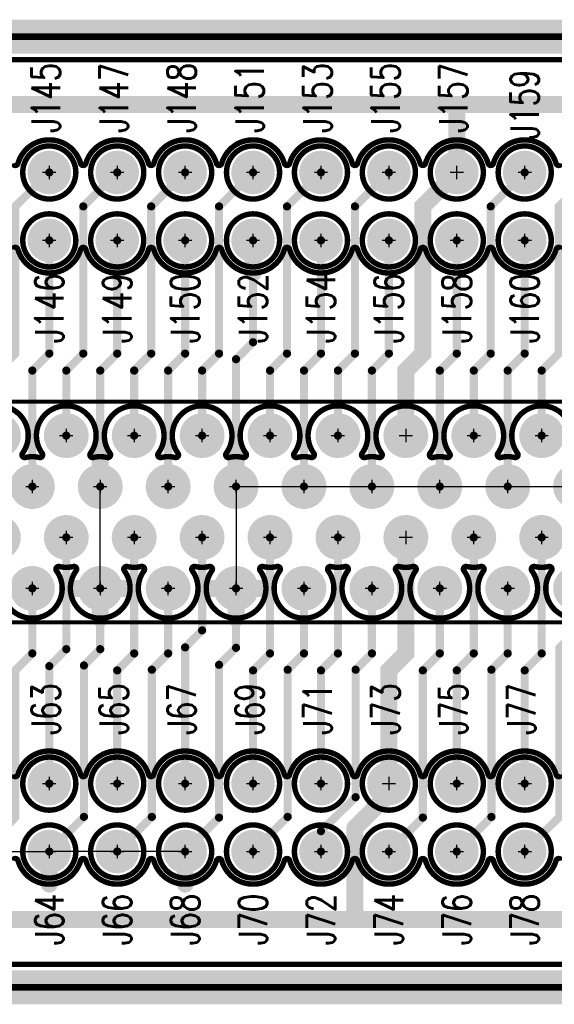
# Model space of a CAD drawing. Extents: x -3.3 to 15.7, y -5.3 to 2.7.
# Tile 14 of 17: x 3.556 to 4.344, y -0.725 to 0.725. Entities that reach past the tile are written whole.
import ezdxf
from ezdxf.enums import TextEntityAlignment as Align

# ---------------------------------------------------------------- set-up
doc = ezdxf.new("R2010")
doc.units = 0
for name, pattern in [('SIG_102', [2, 1, 1]), ('SIG_105', [2, 1, 1]), ('SIG_106', [2, 1, 1]), ('SIG_11', [2, 1, 1]), ('SIG_12', [2, 1, 1]), ('SIG_130', [2, 1, 1]), ('SIG_133', [2, 1, 1]), ('SIG_19', [2, 1, 1]), ('SIG_2', [2, 1, 1]), ('SIG_21', [2, 1, 1]), ('SIG_23', [2, 1, 1]), ('SIG_28', [2, 1, 1]), ('SIG_31', [2, 1, 1]), ('SIG_35', [2, 1, 1]), ('SIG_4', [2, 1, 1]), ('SIG_42', [2, 1, 1]), ('SIG_45', [2, 1, 1]), ('SIG_49', [2, 1, 1]), ('SIG_54', [2, 1, 1]), ('SIG_57', [2, 1, 1]), ('SIG_59', [2, 1, 1]), ('SIG_61', [2, 1, 1]), ('SIG_62', [2, 1, 1]), ('SIG_78', [2, 1, 1]), ('SIG_79', [2, 1, 1]), ('SIG_81', [2, 1, 1]), ('SIG_84', [2, 1, 1]), ('SIG_9', [2, 1, 1]), ('SIG_91', [2, 1, 1]), ('SIG_93', [2, 1, 1])]:
    doc.linetypes.add(name, pattern=pattern)
for name, color, linetype in [('2D_LINE_125', 3, 'CONTINUOUS'), ('2D_LINE_126', 6, 'CONTINUOUS'), ('BOARD_OUTLINE_00', 254, 'CONTINUOUS'), ('DRIL_PLTE_THRU_01', 16, 'CONTINUOUS'), ('DRIL_PLTE_THRU_02', 176, 'CONTINUOUS'), ('DRIL_SYMBOL', 254, 'CONTINUOUS'), ('LINK_00', 254, 'CONTINUOUS'), ('PADS_BOT', 5, 'CONTINUOUS'), ('PADS_INNER', 1, 'CONTINUOUS'), ('PADS_TOP', 1, 'CONTINUOUS'), ('PADS_XR_131', 3, 'CONTINUOUS'), ('PADS_XR_132', 6, 'CONTINUOUS'), ('PART_NAME_123', 255, 'CONTINUOUS'), ('PART_NAME_129', 2, 'CONTINUOUS'), ('PART_TOP_2DLINE_123', 255, 'CONTINUOUS'), ('PART_TOP_2DLINE_129', 2, 'CONTINUOUS'), ('POUR_OUTLINE_02', 5, 'CONTINUOUS'), ('POUR_PADTHERM_02', 5, 'CONTINUOUS'), ('POUR_VOID_02', 5, 'CONTINUOUS'), ('TRACE_01', 1, 'CONTINUOUS')]:
    doc.layers.add(name, color=color, linetype=linetype)
doc.styles.add('W0$001', font='simplex', dxfattribs={"width": 0.75})
doc.styles.add('W0$006', font='simplex', dxfattribs={"width": 0.75})

# ---------------------------------------------------------------- blocks, each defined once
blk = doc.blocks.new('BOARD_4')
at = {"layer": 'BOARD_OUTLINE_00', "const_width": 0.01}
blk.add_lwpolyline([(-0.025, -0.6125), (7.75, -0.6125), (7.75, -2.0125), (-0.025, -2.0125)], close=True, dxfattribs=at)
blk = doc.blocks.new('DRAWING_16')
at = {"layer": '2D_LINE_125', "const_width": 0.05}
blk.add_lwpolyline([(-0.025, -0.6125), (7.75, -0.6125), (7.75, -2.0125), (-0.025, -2.0125)], close=True, dxfattribs=at)
blk = doc.blocks.new('DRAWING_17')
at = {"layer": '2D_LINE_126', "const_width": 0.05}
blk.add_lwpolyline([(-0.025, -0.6125), (7.75, -0.6125), (7.75, -2.0125), (-0.025, -2.0125)], close=True, dxfattribs=at)
blk = doc.blocks.new('POUR_VOID_12')
at = {"layer": 'POUR_VOID_02', "const_width": 0.008}
for points in [[(5.6038, 0.7993, 0.754331), (5.5962, 0.7993, -0.754332), (5.5038, 0.7993, 0.754331), (5.4962, 0.7993, -0.754332), (5.4038, 0.7993, 0.754331), (5.3962, 0.7993, -0.754332), (5.3038, 0.7993, 0.754331), (5.2962, 0.7993, -0.754332), (5.2038, 0.7993, 0.754331), (5.1962, 0.7993, -0.754332), (5.1038, 0.7993, 0.754331), (5.0962, 0.7993, -0.754332), (5.0038, 0.7993, 0.754331), (4.9962, 0.7993, -0.754332), (4.9038, 0.7993, 0.754331), (4.8962, 0.7993, -0.754332), (4.8038, 0.7993, 0.754331), (4.7962, 0.7993, -0.754332)], [(4.7962, 0.9257, 0.754331), (4.8038, 0.9257, -0.754332), (4.8962, 0.9257, 0.754331), (4.9038, 0.9257, -0.754332), (4.9962, 0.9257, 0.754331), (5.0038, 0.9257, -0.754332), (5.0962, 0.9257, 0.754331), (5.1038, 0.9257, -0.754332), (5.1962, 0.9257, 0.754331), (5.2038, 0.9257, -0.754332), (5.2962, 0.9257, 0.754331), (5.3038, 0.9257, -0.754332), (5.3962, 0.9257, 0.754331), (5.4038, 0.9257, -0.754332), (5.4962, 0.9257, 0.754331), (5.5038, 0.9257, -0.754332), (5.5962, 0.9257, 0.754331), (5.6038, 0.9257, -0.754332)]]:
    blk.add_lwpolyline(points, format="xyb", dxfattribs=at)
blk = doc.blocks.new('POUR_VOID_11')
at = {"layer": 'POUR_VOID_02', "const_width": 0.008}
for points in [[(5.6605, 0.326, -1.970447), (5.5895, 0.326, 0.698577), (5.5853, 0.3322, -0.11893), (5.5647, 0.3322, 0.698577), (5.5605, 0.326, -1.970447), (5.4895, 0.326, 0.698577), (5.4853, 0.3322, -0.11893), (5.4647, 0.3322, 0.698577), (5.4605, 0.326, -1.970447), (5.3895, 0.326, 0.698577), (5.3853, 0.3322, -0.11893), (5.3647, 0.3322, 0.698577), (5.3605, 0.326, -1.970447), (5.2895, 0.326, 0.698577), (5.2853, 0.3322, -0.11893), (5.2647, 0.3322, 0.698577), (5.2605, 0.326, -1.970447), (5.1895, 0.326, 0.698577), (5.1853, 0.3322, -0.11893), (5.1647, 0.3322, 0.698577), (5.1605, 0.326, -1.970447), (5.0895, 0.326, 0.698577), (5.0853, 0.3322, -0.11893), (5.0647, 0.3322, 0.698577), (5.0605, 0.326, -1.970447), (4.9895, 0.326, 0.698577), (4.9853, 0.3322, -0.11893), (4.9647, 0.3322, 0.698577), (4.9605, 0.326, -1.970447), (4.8895, 0.326, 0.698577), (4.8853, 0.3322, -0.11893), (4.8647, 0.3322, 0.698577), (4.8605, 0.326, -1.970447), (4.7895, 0.326, 0.698577)], [(4.7395, 0.499, -1.970447), (4.8105, 0.499, 0.698577), (4.8147, 0.4928, -0.11893), (4.8353, 0.4928, 0.698577), (4.8395, 0.499, -1.970447), (4.9105, 0.499, 0.698577), (4.9147, 0.4928, -0.11893), (4.9353, 0.4928, 0.698577), (4.9395, 0.499, -1.970447), (5.0105, 0.499, 0.698577), (5.0147, 0.4928, -0.11893), (5.0353, 0.4928, 0.698577), (5.0395, 0.499, -1.970447), (5.1105, 0.499, 0.698577), (5.1147, 0.4928, -0.11893), (5.1353, 0.4928, 0.698577), (5.1395, 0.499, -1.970447), (5.2105, 0.499, 0.698577), (5.2147, 0.4928, -0.11893), (5.2353, 0.4928, 0.698577), (5.2395, 0.499, -1.970447), (5.3105, 0.499, 0.698577), (5.3147, 0.4928, -0.11893), (5.3353, 0.4928, 0.698577), (5.3395, 0.499, -1.970447), (5.4105, 0.499, 0.698577), (5.4147, 0.4928, -0.11893), (5.4353, 0.4928, 0.698577), (5.4395, 0.499, -1.970447), (5.5105, 0.499, 0.698577), (5.5147, 0.4928, -0.11893), (5.5353, 0.4928, 0.698577), (5.5395, 0.499, -1.970447), (5.6105, 0.499, 0.698577)]]:
    blk.add_lwpolyline(points, format="xyb", dxfattribs=at)
blk = doc.blocks.new('POUR_VOID_10')
at = {"layer": 'POUR_VOID_02', "const_width": 0.008}
for points in [[(5.6038, -0.1007, 0.754331), (5.5962, -0.1007, -0.754332), (5.5038, -0.1007, 0.754331), (5.4962, -0.1007, -0.754332), (5.4038, -0.1007, 0.754331), (5.3962, -0.1007, -0.754332), (5.3038, -0.1007, 0.754331), (5.2962, -0.1007, -0.754332), (5.2038, -0.1007, 0.754331), (5.1962, -0.1007, -0.754332), (5.1038, -0.1007, 0.754331), (5.0962, -0.1007, -0.754332), (5.0038, -0.1007, 0.754331), (4.9962, -0.1007, -0.754332), (4.9038, -0.1007, 0.754331), (4.8962, -0.1007, -0.754332), (4.8038, -0.1007, 0.754331), (4.7962, -0.1007, -0.754332)], [(4.7962, 0.0257, 0.754331), (4.8038, 0.0257, -0.754332), (4.8962, 0.0257, 0.754331), (4.9038, 0.0257, -0.754332), (4.9962, 0.0257, 0.754331), (5.0038, 0.0257, -0.754332), (5.0962, 0.0257, 0.754331), (5.1038, 0.0257, -0.754332), (5.1962, 0.0257, 0.754331), (5.2038, 0.0257, -0.754332), (5.2962, 0.0257, 0.754331), (5.3038, 0.0257, -0.754332), (5.3962, 0.0257, 0.754331), (5.4038, 0.0257, -0.754332), (5.4962, 0.0257, 0.754331), (5.5038, 0.0257, -0.754332), (5.5962, 0.0257, 0.754331), (5.6038, 0.0257, -0.754332)]]:
    blk.add_lwpolyline(points, format="xyb", dxfattribs=at)
blk = doc.blocks.new('POUR_OUTLINE_6')
at = {"layer": 'POUR_OUTLINE_02', "const_width": 0.008}
blk.add_lwpolyline([(1.298, -0.2535), (7.487, -0.2535, 0.414214), (7.491, -0.2495), (7.491, 1.0745, 0.414214), (7.487, 1.0785), (1.613, 1.0785, 0.414214)], format="xyb", dxfattribs=at)
for name in ['POUR_VOID_12', 'POUR_VOID_11', 'POUR_VOID_10']:
    blk.add_blockref(name, (0, 0))
blk = doc.blocks.new('POUR_PADTHERM_25')
at = {"layer": 'POUR_PADTHERM_02', "const_width": 0.0125}
blk.add_lwpolyline([(4.85625, -0.1355), (4.85625, -0.1165, 1), (4.84375, -0.1165), (4.84375, -0.1355, 1), (4.85625, -0.1355)], format="xyb", dxfattribs=at)
blk = doc.blocks.new('POUR_PADTHERM_26')
at = {"layer": 'POUR_PADTHERM_02', "const_width": 0.0125}
for points in [[(4.881, 0.29375), (4.9, 0.29375, 1), (4.9, 0.30625), (4.881, 0.30625, 1), (4.881, 0.29375)], [(4.969, 0.30625), (4.95, 0.30625, 1), (4.95, 0.29375), (4.969, 0.29375, 1), (4.969, 0.30625)], [(4.93125, 0.256), (4.93125, 0.275, 1), (4.91875, 0.275), (4.91875, 0.256, 1), (4.93125, 0.256)]]:
    blk.add_lwpolyline(points, format="xyb", dxfattribs=at)
blk = doc.blocks.new('POUR_PADTHERM_27')
at = {"layer": 'POUR_PADTHERM_02', "const_width": 0.0125}
blk.add_lwpolyline([(5.05625, -0.1355), (5.05625, -0.1165, 1), (5.04375, -0.1165), (5.04375, -0.1355, 1), (5.05625, -0.1355)], format="xyb", dxfattribs=at)
blk = doc.blocks.new('POUR_PADTHERM_28')
at = {"layer": 'POUR_PADTHERM_02', "const_width": 0.0125}
for points in [[(5.081, 0.29375), (5.1, 0.29375, 1), (5.1, 0.30625), (5.081, 0.30625, 1), (5.081, 0.29375)], [(5.169, 0.30625), (5.15, 0.30625, 1), (5.15, 0.29375), (5.169, 0.29375, 1), (5.169, 0.30625)], [(5.13125, 0.256), (5.13125, 0.275, 1), (5.11875, 0.275), (5.11875, 0.256, 1), (5.13125, 0.256)]]:
    blk.add_lwpolyline(points, format="xyb", dxfattribs=at)
blk = doc.blocks.new('POUR_PADTHERM_46')
at = {"layer": 'POUR_PADTHERM_02', "const_width": 0.0125}
blk.add_lwpolyline([(4.95625, 0.7645), (4.95625, 0.7835, 1), (4.94375, 0.7835), (4.94375, 0.7645, 1), (4.95625, 0.7645)], format="xyb", dxfattribs=at)
blk = doc.blocks.new('POUR_PADTHERM_47')
at = {"layer": 'POUR_PADTHERM_02', "const_width": 0.0125}
blk.add_lwpolyline([(4.91875, 0.494), (4.91875, 0.475, 1), (4.93125, 0.475), (4.93125, 0.494, 1), (4.91875, 0.494)], format="xyb", dxfattribs=at)
blk = doc.blocks.new('POUR_PADTHERM_48')
at = {"layer": 'POUR_PADTHERM_02', "const_width": 0.0125}
blk.add_lwpolyline([(5.15625, 0.7645), (5.15625, 0.7835, 1), (5.14375, 0.7835), (5.14375, 0.7645, 1), (5.15625, 0.7645)], format="xyb", dxfattribs=at)
blk = doc.blocks.new('POUR_PADTHERM_49')
at = {"layer": 'POUR_PADTHERM_02', "const_width": 0.0125}
blk.add_lwpolyline([(5.11875, 0.494), (5.11875, 0.475, 1), (5.13125, 0.475), (5.13125, 0.494, 1), (5.11875, 0.494)], format="xyb", dxfattribs=at)
blk = doc.blocks.new('POUR_HEADER_0')
for name in ['POUR_OUTLINE_6', 'POUR_PADTHERM_46', 'POUR_PADTHERM_48', 'POUR_PADTHERM_47', 'POUR_PADTHERM_49', 'POUR_PADTHERM_26', 'POUR_PADTHERM_28', 'POUR_PADTHERM_25', 'POUR_PADTHERM_27']:
    blk.add_blockref(name, (0.21, -1.0725))
blk = doc.blocks.new('PART_BODY_TOP_1')
at = {"layer": 'PART_TOP_2DLINE_123', "const_width": 0.008}
blk.add_lwpolyline([(-0.0391, 0, 1), (0.0391, 0, 1)], format="xyb", close=True, dxfattribs=at)
at = {"layer": 'PART_TOP_2DLINE_129', "const_width": 0.001}
blk.add_lwpolyline([(-0.0391, 0, 1), (0.0391, 0, 1)], format="xyb", close=True, dxfattribs=at)
blk = doc.blocks.new('DRIL_SYMBOL_0$038')
at = {"layer": 'DRIL_SYMBOL', "const_width": 0.002}
for points in [[(-0.01, 0), (0.01, 0)], [(0, -0.01), (0, 0.01)]]:
    blk.add_lwpolyline(points, dxfattribs=at)
blk = doc.blocks.new('DRIL_HOLE_0$038')
at = {"const_width": 0.019}
blk.add_lwpolyline([(-0.0095, 0, 1), (0.0095, 0, 1)], format="xyb", close=True, dxfattribs=at)
blk.add_blockref('DRIL_SYMBOL_0$038', (0, 0))
blk = doc.blocks.new('PAD_0')
at = {"const_width": 0.029}
blk.add_lwpolyline([(0, -0.0145, 1), (0, 0.0145, 1)], format="xyb", close=True, dxfattribs=at)
blk = doc.blocks.new('PAD_3')
at = {"const_width": 0.032}
blk.add_lwpolyline([(0, -0.016, 1), (0, 0.016, 1)], format="xyb", close=True, dxfattribs=at)
blk = doc.blocks.new('STK_TOP_25')
at = {"layer": 'DRIL_PLTE_THRU_01'}
blk.add_blockref('DRIL_HOLE_0$038', (0, 0), dxfattribs=at)
at = {"layer": 'DRIL_PLTE_THRU_02'}
blk.add_blockref('DRIL_HOLE_0$038', (0, 0), dxfattribs=at)
at = {"layer": 'PADS_BOT'}
blk.add_blockref('PAD_0', (0, 0), dxfattribs=at)
at = {"layer": 'PADS_INNER'}
blk.add_blockref('PAD_0', (0, 0), dxfattribs=at)
at = {"layer": 'PADS_TOP'}
blk.add_blockref('PAD_0', (0, 0), dxfattribs=at)
at = {"layer": 'PADS_XR_131'}
blk.add_blockref('PAD_3', (0, 0), dxfattribs=at)
at = {"layer": 'PADS_XR_132'}
blk.add_blockref('PAD_3', (0, 0), dxfattribs=at)
blk = doc.blocks.new('SYM_TOP_2')
for name in ['PART_BODY_TOP_1', 'STK_TOP_25']:
    blk.add_blockref(name, (0, 0))
blk = doc.blocks.new('PART_TOP_51')
blk.add_blockref('SYM_TOP_2', (0, 0))
at = {"layer": 'PART_NAME_123', "style": 'W0$006', "width": 0.75}
blk.add_text('J145', height=0.042, rotation=90, dxfattribs=at).set_placement((-0.005, 0.11), align=Align.MIDDLE_CENTER)
at = {"layer": 'PART_NAME_129', "style": 'W0$001', "width": 0.75}
blk.add_text('J145', height=0.042, rotation=90, dxfattribs=at).set_placement((-0.005, 0.11), align=Align.MIDDLE_CENTER)
blk = doc.blocks.new('PART_TOP_52')
blk.add_blockref('SYM_TOP_2', (0, 0))
at = {"layer": 'PART_NAME_123', "style": 'W0$006', "width": 0.75}
blk.add_text('J146', height=0.042, rotation=90, dxfattribs=at).set_placement((0, -0.1), align=Align.MIDDLE_CENTER)
at = {"layer": 'PART_NAME_129', "style": 'W0$001', "width": 0.75}
blk.add_text('J146', height=0.042, rotation=90, dxfattribs=at).set_placement((0, -0.1), align=Align.MIDDLE_CENTER)
blk = doc.blocks.new('PART_TOP_53')
blk.add_blockref('SYM_TOP_2', (0, 0))
at = {"layer": 'PART_NAME_123', "style": 'W0$006', "width": 0.75}
blk.add_text('J147', height=0.042, rotation=90, dxfattribs=at).set_placement((-0.005, 0.11), align=Align.MIDDLE_CENTER)
at = {"layer": 'PART_NAME_129', "style": 'W0$001', "width": 0.75}
blk.add_text('J147', height=0.042, rotation=90, dxfattribs=at).set_placement((-0.005, 0.11), align=Align.MIDDLE_CENTER)
blk = doc.blocks.new('PART_TOP_54')
blk.add_blockref('SYM_TOP_2', (0, 0))
at = {"layer": 'PART_NAME_123', "style": 'W0$006', "width": 0.75}
blk.add_text('J148', height=0.042, rotation=90, dxfattribs=at).set_placement((-0.005, 0.11), align=Align.MIDDLE_CENTER)
at = {"layer": 'PART_NAME_129', "style": 'W0$001', "width": 0.75}
blk.add_text('J148', height=0.042, rotation=90, dxfattribs=at).set_placement((-0.005, 0.11), align=Align.MIDDLE_CENTER)
blk = doc.blocks.new('PART_TOP_55')
blk.add_blockref('SYM_TOP_2', (0, 0))
at = {"layer": 'PART_NAME_123', "style": 'W0$006', "width": 0.75}
blk.add_text('J149', height=0.042, rotation=90, dxfattribs=at).set_placement((0, -0.1), align=Align.MIDDLE_CENTER)
at = {"layer": 'PART_NAME_129', "style": 'W0$001', "width": 0.75}
blk.add_text('J149', height=0.042, rotation=90, dxfattribs=at).set_placement((0, -0.1), align=Align.MIDDLE_CENTER)
blk = doc.blocks.new('PART_TOP_57')
blk.add_blockref('SYM_TOP_2', (0, 0))
at = {"layer": 'PART_NAME_123', "style": 'W0$006', "width": 0.75}
blk.add_text('J150', height=0.042, rotation=90, dxfattribs=at).set_placement((0, -0.1), align=Align.MIDDLE_CENTER)
at = {"layer": 'PART_NAME_129', "style": 'W0$001', "width": 0.75}
blk.add_text('J150', height=0.042, rotation=90, dxfattribs=at).set_placement((0, -0.1), align=Align.MIDDLE_CENTER)
blk = doc.blocks.new('PART_TOP_58')
blk.add_blockref('SYM_TOP_2', (0, 0))
at = {"layer": 'PART_NAME_123', "style": 'W0$006', "width": 0.75}
blk.add_text('J151', height=0.042, rotation=90, dxfattribs=at).set_placement((-0.005, 0.11), align=Align.MIDDLE_CENTER)
at = {"layer": 'PART_NAME_129', "style": 'W0$001', "width": 0.75}
blk.add_text('J151', height=0.042, rotation=90, dxfattribs=at).set_placement((-0.005, 0.11), align=Align.MIDDLE_CENTER)
blk = doc.blocks.new('PART_TOP_59')
blk.add_blockref('SYM_TOP_2', (0, 0))
at = {"layer": 'PART_NAME_123', "style": 'W0$006', "width": 0.75}
blk.add_text('J152', height=0.042, rotation=90, dxfattribs=at).set_placement((0, -0.1), align=Align.MIDDLE_CENTER)
at = {"layer": 'PART_NAME_129', "style": 'W0$001', "width": 0.75}
blk.add_text('J152', height=0.042, rotation=90, dxfattribs=at).set_placement((0, -0.1), align=Align.MIDDLE_CENTER)
blk = doc.blocks.new('PART_TOP_60')
blk.add_blockref('SYM_TOP_2', (0, 0))
at = {"layer": 'PART_NAME_123', "style": 'W0$006', "width": 0.75}
blk.add_text('J153', height=0.042, rotation=90, dxfattribs=at).set_placement((-0.005, 0.11), align=Align.MIDDLE_CENTER)
at = {"layer": 'PART_NAME_129', "style": 'W0$001', "width": 0.75}
blk.add_text('J153', height=0.042, rotation=90, dxfattribs=at).set_placement((-0.005, 0.11), align=Align.MIDDLE_CENTER)
blk = doc.blocks.new('PART_TOP_61')
blk.add_blockref('SYM_TOP_2', (0, 0))
at = {"layer": 'PART_NAME_123', "style": 'W0$006', "width": 0.75}
blk.add_text('J154', height=0.042, rotation=90, dxfattribs=at).set_placement((0, -0.1), align=Align.MIDDLE_CENTER)
at = {"layer": 'PART_NAME_129', "style": 'W0$001', "width": 0.75}
blk.add_text('J154', height=0.042, rotation=90, dxfattribs=at).set_placement((0, -0.1), align=Align.MIDDLE_CENTER)
blk = doc.blocks.new('PART_TOP_62')
blk.add_blockref('SYM_TOP_2', (0, 0))
at = {"layer": 'PART_NAME_123', "style": 'W0$006', "width": 0.75}
blk.add_text('J155', height=0.042, rotation=90, dxfattribs=at).set_placement((-0.005, 0.11), align=Align.MIDDLE_CENTER)
at = {"layer": 'PART_NAME_129', "style": 'W0$001', "width": 0.75}
blk.add_text('J155', height=0.042, rotation=90, dxfattribs=at).set_placement((-0.005, 0.11), align=Align.MIDDLE_CENTER)
blk = doc.blocks.new('PART_TOP_63')
blk.add_blockref('SYM_TOP_2', (0, 0))
at = {"layer": 'PART_NAME_123', "style": 'W0$006', "width": 0.75}
blk.add_text('J156', height=0.042, rotation=90, dxfattribs=at).set_placement((0, -0.1), align=Align.MIDDLE_CENTER)
at = {"layer": 'PART_NAME_129', "style": 'W0$001', "width": 0.75}
blk.add_text('J156', height=0.042, rotation=90, dxfattribs=at).set_placement((0, -0.1), align=Align.MIDDLE_CENTER)
blk = doc.blocks.new('PART_TOP_64')
blk.add_blockref('SYM_TOP_2', (0, 0))
at = {"layer": 'PART_NAME_123', "style": 'W0$006', "width": 0.75}
blk.add_text('J157', height=0.042, rotation=90, dxfattribs=at).set_placement((-0.005, 0.11), align=Align.MIDDLE_CENTER)
at = {"layer": 'PART_NAME_129', "style": 'W0$001', "width": 0.75}
blk.add_text('J157', height=0.042, rotation=90, dxfattribs=at).set_placement((-0.005, 0.11), align=Align.MIDDLE_CENTER)
blk = doc.blocks.new('PART_TOP_65')
blk.add_blockref('SYM_TOP_2', (0, 0))
at = {"layer": 'PART_NAME_123', "style": 'W0$006', "width": 0.75}
blk.add_text('J158', height=0.042, rotation=90, dxfattribs=at).set_placement((0, -0.1), align=Align.MIDDLE_CENTER)
at = {"layer": 'PART_NAME_129', "style": 'W0$001', "width": 0.75}
blk.add_text('J158', height=0.042, rotation=90, dxfattribs=at).set_placement((0, -0.1), align=Align.MIDDLE_CENTER)
blk = doc.blocks.new('PART_TOP_66')
blk.add_blockref('SYM_TOP_2', (0, 0))
at = {"layer": 'PART_NAME_123', "style": 'W0$006', "width": 0.75}
blk.add_text('J159', height=0.042, rotation=90, dxfattribs=at).set_placement((0, 0.1), align=Align.MIDDLE_CENTER)
at = {"layer": 'PART_NAME_129', "style": 'W0$001', "width": 0.75}
blk.add_text('J159', height=0.042, rotation=90, dxfattribs=at).set_placement((0, 0.1), align=Align.MIDDLE_CENTER)
blk = doc.blocks.new('PART_TOP_68')
blk.add_blockref('SYM_TOP_2', (0, 0))
at = {"layer": 'PART_NAME_123', "style": 'W0$006', "width": 0.75}
blk.add_text('J160', height=0.042, rotation=90, dxfattribs=at).set_placement((0, -0.1), align=Align.MIDDLE_CENTER)
at = {"layer": 'PART_NAME_129', "style": 'W0$001', "width": 0.75}
blk.add_text('J160', height=0.042, rotation=90, dxfattribs=at).set_placement((0, -0.1), align=Align.MIDDLE_CENTER)
blk = doc.blocks.new('PART_TOP_131')
blk.add_blockref('SYM_TOP_2', (0, 0))
at = {"layer": 'PART_NAME_123', "style": 'W0$006', "width": 0.75}
blk.add_text('J63', height=0.042, rotation=90, dxfattribs=at).set_placement((-0.005, 0.11), align=Align.MIDDLE_CENTER)
at = {"layer": 'PART_NAME_129', "style": 'W0$001', "width": 0.75}
blk.add_text('J63', height=0.042, rotation=90, dxfattribs=at).set_placement((-0.005, 0.11), align=Align.MIDDLE_CENTER)
blk = doc.blocks.new('PART_TOP_132')
blk.add_blockref('SYM_TOP_2', (0, 0))
at = {"layer": 'PART_NAME_123', "style": 'W0$006', "width": 0.75}
blk.add_text('J64', height=0.042, rotation=90, dxfattribs=at).set_placement((0, -0.1), align=Align.MIDDLE_CENTER)
at = {"layer": 'PART_NAME_129', "style": 'W0$001', "width": 0.75}
blk.add_text('J64', height=0.042, rotation=90, dxfattribs=at).set_placement((0, -0.1), align=Align.MIDDLE_CENTER)
blk = doc.blocks.new('PART_TOP_133')
blk.add_blockref('SYM_TOP_2', (0, 0))
at = {"layer": 'PART_NAME_123', "style": 'W0$006', "width": 0.75}
blk.add_text('J65', height=0.042, rotation=90, dxfattribs=at).set_placement((-0.005, 0.11), align=Align.MIDDLE_CENTER)
at = {"layer": 'PART_NAME_129', "style": 'W0$001', "width": 0.75}
blk.add_text('J65', height=0.042, rotation=90, dxfattribs=at).set_placement((-0.005, 0.11), align=Align.MIDDLE_CENTER)
blk = doc.blocks.new('PART_TOP_134')
blk.add_blockref('SYM_TOP_2', (0, 0))
at = {"layer": 'PART_NAME_123', "style": 'W0$006', "width": 0.75}
blk.add_text('J66', height=0.042, rotation=90, dxfattribs=at).set_placement((0, -0.1), align=Align.MIDDLE_CENTER)
at = {"layer": 'PART_NAME_129', "style": 'W0$001', "width": 0.75}
blk.add_text('J66', height=0.042, rotation=90, dxfattribs=at).set_placement((0, -0.1), align=Align.MIDDLE_CENTER)
blk = doc.blocks.new('PART_TOP_135')
blk.add_blockref('SYM_TOP_2', (0, 0))
at = {"layer": 'PART_NAME_123', "style": 'W0$006', "width": 0.75}
blk.add_text('J67', height=0.042, rotation=90, dxfattribs=at).set_placement((-0.005, 0.11), align=Align.MIDDLE_CENTER)
at = {"layer": 'PART_NAME_129', "style": 'W0$001', "width": 0.75}
blk.add_text('J67', height=0.042, rotation=90, dxfattribs=at).set_placement((-0.005, 0.11), align=Align.MIDDLE_CENTER)
blk = doc.blocks.new('PART_TOP_136')
blk.add_blockref('SYM_TOP_2', (0, 0))
at = {"layer": 'PART_NAME_123', "style": 'W0$006', "width": 0.75}
blk.add_text('J68', height=0.042, rotation=90, dxfattribs=at).set_placement((0, -0.1), align=Align.MIDDLE_CENTER)
at = {"layer": 'PART_NAME_129', "style": 'W0$001', "width": 0.75}
blk.add_text('J68', height=0.042, rotation=90, dxfattribs=at).set_placement((0, -0.1), align=Align.MIDDLE_CENTER)
blk = doc.blocks.new('PART_TOP_137')
blk.add_blockref('SYM_TOP_2', (0, 0))
at = {"layer": 'PART_NAME_123', "style": 'W0$006', "width": 0.75}
blk.add_text('J69', height=0.042, rotation=90, dxfattribs=at).set_placement((-0.005, 0.11), align=Align.MIDDLE_CENTER)
at = {"layer": 'PART_NAME_129', "style": 'W0$001', "width": 0.75}
blk.add_text('J69', height=0.042, rotation=90, dxfattribs=at).set_placement((-0.005, 0.11), align=Align.MIDDLE_CENTER)
blk = doc.blocks.new('PART_TOP_139')
blk.add_blockref('SYM_TOP_2', (0, 0))
at = {"layer": 'PART_NAME_123', "style": 'W0$006', "width": 0.75}
blk.add_text('J70', height=0.042, rotation=90, dxfattribs=at).set_placement((0, -0.1), align=Align.MIDDLE_CENTER)
at = {"layer": 'PART_NAME_129', "style": 'W0$001', "width": 0.75}
blk.add_text('J70', height=0.042, rotation=90, dxfattribs=at).set_placement((0, -0.1), align=Align.MIDDLE_CENTER)
blk = doc.blocks.new('PART_TOP_140')
blk.add_blockref('SYM_TOP_2', (0, 0))
at = {"layer": 'PART_NAME_123', "style": 'W0$006', "width": 0.75}
blk.add_text('J71', height=0.042, rotation=90, dxfattribs=at).set_placement((-0.005, 0.11), align=Align.MIDDLE_CENTER)
at = {"layer": 'PART_NAME_129', "style": 'W0$001', "width": 0.75}
blk.add_text('J71', height=0.042, rotation=90, dxfattribs=at).set_placement((-0.005, 0.11), align=Align.MIDDLE_CENTER)
blk = doc.blocks.new('PART_TOP_141')
blk.add_blockref('SYM_TOP_2', (0, 0))
at = {"layer": 'PART_NAME_123', "style": 'W0$006', "width": 0.75}
blk.add_text('J72', height=0.042, rotation=90, dxfattribs=at).set_placement((0, -0.1), align=Align.MIDDLE_CENTER)
at = {"layer": 'PART_NAME_129', "style": 'W0$001', "width": 0.75}
blk.add_text('J72', height=0.042, rotation=90, dxfattribs=at).set_placement((0, -0.1), align=Align.MIDDLE_CENTER)
blk = doc.blocks.new('PART_TOP_142')
blk.add_blockref('SYM_TOP_2', (0, 0))
at = {"layer": 'PART_NAME_123', "style": 'W0$006', "width": 0.75}
blk.add_text('J73', height=0.042, rotation=90, dxfattribs=at).set_placement((-0.005, 0.11), align=Align.MIDDLE_CENTER)
at = {"layer": 'PART_NAME_129', "style": 'W0$001', "width": 0.75}
blk.add_text('J73', height=0.042, rotation=90, dxfattribs=at).set_placement((-0.005, 0.11), align=Align.MIDDLE_CENTER)
blk = doc.blocks.new('PART_TOP_143')
blk.add_blockref('SYM_TOP_2', (0, 0))
at = {"layer": 'PART_NAME_123', "style": 'W0$006', "width": 0.75}
blk.add_text('J74', height=0.042, rotation=90, dxfattribs=at).set_placement((0, -0.1), align=Align.MIDDLE_CENTER)
at = {"layer": 'PART_NAME_129', "style": 'W0$001', "width": 0.75}
blk.add_text('J74', height=0.042, rotation=90, dxfattribs=at).set_placement((0, -0.1), align=Align.MIDDLE_CENTER)
blk = doc.blocks.new('PART_TOP_144')
blk.add_blockref('SYM_TOP_2', (0, 0))
at = {"layer": 'PART_NAME_123', "style": 'W0$006', "width": 0.75}
blk.add_text('J75', height=0.042, rotation=90, dxfattribs=at).set_placement((-0.005, 0.11), align=Align.MIDDLE_CENTER)
at = {"layer": 'PART_NAME_129', "style": 'W0$001', "width": 0.75}
blk.add_text('J75', height=0.042, rotation=90, dxfattribs=at).set_placement((-0.005, 0.11), align=Align.MIDDLE_CENTER)
blk = doc.blocks.new('PART_TOP_145')
blk.add_blockref('SYM_TOP_2', (0, 0))
at = {"layer": 'PART_NAME_123', "style": 'W0$006', "width": 0.75}
blk.add_text('J76', height=0.042, rotation=90, dxfattribs=at).set_placement((0, -0.1), align=Align.MIDDLE_CENTER)
at = {"layer": 'PART_NAME_129', "style": 'W0$001', "width": 0.75}
blk.add_text('J76', height=0.042, rotation=90, dxfattribs=at).set_placement((0, -0.1), align=Align.MIDDLE_CENTER)
blk = doc.blocks.new('PART_TOP_146')
blk.add_blockref('SYM_TOP_2', (0, 0))
at = {"layer": 'PART_NAME_123', "style": 'W0$006', "width": 0.75}
blk.add_text('J77', height=0.042, rotation=90, dxfattribs=at).set_placement((-0.005, 0.11), align=Align.MIDDLE_CENTER)
at = {"layer": 'PART_NAME_129', "style": 'W0$001', "width": 0.75}
blk.add_text('J77', height=0.042, rotation=90, dxfattribs=at).set_placement((-0.005, 0.11), align=Align.MIDDLE_CENTER)
blk = doc.blocks.new('PART_TOP_147')
blk.add_blockref('SYM_TOP_2', (0, 0))
at = {"layer": 'PART_NAME_123', "style": 'W0$006', "width": 0.75}
blk.add_text('J78', height=0.042, rotation=90, dxfattribs=at).set_placement((0, -0.1), align=Align.MIDDLE_CENTER)
at = {"layer": 'PART_NAME_129', "style": 'W0$001', "width": 0.75}
blk.add_text('J78', height=0.042, rotation=90, dxfattribs=at).set_placement((0, -0.1), align=Align.MIDDLE_CENTER)
blk = doc.blocks.new('PART_BODY_TOP_2')
at = {"layer": 'PART_TOP_2DLINE_123', "const_width": 0.006}
blk.add_lwpolyline([(-0.632, 0.2), (5.182, 0.2), (5.182, -0.125), (-0.632, -0.125)], close=True, dxfattribs=at)
at = {"layer": 'PART_TOP_2DLINE_129', "const_width": 0.001}
blk.add_lwpolyline([(-0.96, 0.2), (5.51, 0.2), (5.51, -0.125), (-0.96, -0.125)], close=True, dxfattribs=at)
blk = doc.blocks.new('DRIL_SYMBOL_0$03')
at = {"layer": 'DRIL_SYMBOL', "const_width": 0.002}
for points in [[(-0.01, 0), (0.01, 0)], [(0, -0.01), (0, 0.01)]]:
    blk.add_lwpolyline(points, dxfattribs=at)
blk = doc.blocks.new('DRIL_HOLE_0$03')
at = {"const_width": 0.015}
blk.add_lwpolyline([(-0.0075, 0, 1), (0.0075, 0, 1)], format="xyb", close=True, dxfattribs=at)
blk.add_blockref('DRIL_SYMBOL_0$03', (0, 0))
blk = doc.blocks.new('PAD_4')
at = {"const_width": 0.025}
blk.add_lwpolyline([(0, -0.0125, 1), (0, 0.0125, 1)], format="xyb", close=True, dxfattribs=at)
blk = doc.blocks.new('PAD_7')
at = {"const_width": 0.033}
blk.add_lwpolyline([(0, -0.0165, 1), (0, 0.0165, 1)], format="xyb", close=True, dxfattribs=at)
blk = doc.blocks.new('STK_TOP_4')
at = {"layer": 'DRIL_PLTE_THRU_01'}
blk.add_blockref('DRIL_HOLE_0$03', (0, 0), dxfattribs=at)
at = {"layer": 'DRIL_PLTE_THRU_02'}
blk.add_blockref('DRIL_HOLE_0$03', (0, 0), dxfattribs=at)
at = {"layer": 'PADS_BOT'}
blk.add_blockref('PAD_4', (0, 0), dxfattribs=at)
at = {"layer": 'PADS_INNER'}
blk.add_blockref('PAD_4', (0, 0), dxfattribs=at)
at = {"layer": 'PADS_TOP'}
blk.add_blockref('PAD_4', (0, 0), dxfattribs=at)
at = {"layer": 'PADS_XR_131'}
blk.add_blockref('PAD_7', (0, 0), dxfattribs=at)
at = {"layer": 'PADS_XR_132'}
blk.add_blockref('PAD_7', (0, 0), dxfattribs=at)
blk = doc.blocks.new('SYM_TOP_3')
for name, p in [('PART_BODY_TOP_2', (0, 0)), ('STK_TOP_4', (3.4, 0.15)), ('STK_TOP_4', (3.5, 0.15)), ('STK_TOP_4', (3.6, 0.15)), ('STK_TOP_4', (3.7, 0.15)), ('STK_TOP_4', (3.8, 0.15)), ('STK_TOP_4', (3.9, 0.15)), ('STK_TOP_4', (4, 0.15)), ('STK_TOP_4', (4.1, 0.15)), ('STK_TOP_4', (4.2, 0.15)), ('STK_TOP_4', (3.45, 0.075)), ('STK_TOP_4', (3.55, 0.075)), ('STK_TOP_4', (3.65, 0.075)), ('STK_TOP_4', (3.75, 0.075)), ('STK_TOP_4', (3.85, 0.075)), ('STK_TOP_4', (3.95, 0.075)), ('STK_TOP_4', (4.05, 0.075)), ('STK_TOP_4', (4.15, 0.075)), ('STK_TOP_4', (4.25, 0.075)), ('STK_TOP_4', (3.4, 0)), ('STK_TOP_4', (3.5, 0)), ('STK_TOP_4', (3.6, 0)), ('STK_TOP_4', (3.7, 0)), ('STK_TOP_4', (3.8, 0)), ('STK_TOP_4', (3.9, 0)), ('STK_TOP_4', (4, 0)), ('STK_TOP_4', (4.1, 0)), ('STK_TOP_4', (4.2, 0)), ('STK_TOP_4', (3.45, -0.075)), ('STK_TOP_4', (3.55, -0.075)), ('STK_TOP_4', (3.65, -0.075)), ('STK_TOP_4', (3.75, -0.075)), ('STK_TOP_4', (3.85, -0.075)), ('STK_TOP_4', (3.95, -0.075)), ('STK_TOP_4', (4.05, -0.075)), ('STK_TOP_4', (4.15, -0.075)), ('STK_TOP_4', (4.25, -0.075))]:
    blk.add_blockref(name, p)
blk = doc.blocks.new('PART_TOP_171')
blk.add_blockref('SYM_TOP_3', (0, 0))
blk = doc.blocks.new('SMOOTH_0$012')
at = {"const_width": 0.006}
blk.add_lwpolyline([(-0.003, 0, 1), (0.003, 0, 1)], format="xyb", close=True, dxfattribs=at)
blk = doc.blocks.new('SMOOTH_0$025')
at = {"const_width": 0.0125}
blk.add_lwpolyline([(-0.00625, 0, 1), (0.00625, 0, 1)], format="xyb", close=True, dxfattribs=at)

msp = doc.modelspace()

# ---------------------------------------------------------------- linework, layer by layer
at = {"layer": 'LINK_00', "linetype": 'SIG_130'}
for p, q in [((3.675, -0.1125), (3.675, 0.0375)), ((3.875, 0.0375), (3.875, -0.1125)), ((3.875, 0.0375), (4.375, 0.0375)), ((3.1, -0.5), (3.6, -0.5)), ((3.8, -0.5), (3.6, -0.5))]:
    msp.add_line(p, q, dxfattribs=at)
at = {"layer": 'TRACE_01', "linetype": 'SIG_133', "const_width": 0.025}
for points in [[(3.5, 0.6), (4.2, 0.6)], [(4.05, -0.6), (4.937, -0.6), (5.047, -0.49), (5.45, -0.49), (6.05, 0.11), (6.05, 0.5), (5.95, 0.6)], [(4.9, 0.55), (4.85, 0.6), (4.2, 0.6)], [(4.2, 0.5), (4.2, 0.6)], [(4.125, 0.1125), (4.125, 0.2083), (4.15, 0.2333), (4.15, 0.45), (4.2, 0.5)], [(4.1, -0.4), (4.1, -0.2333), (4.125, -0.2083), (4.125, -0.0375)], [(4.05, -0.465), (4.1, -0.415), (4.1, -0.4)], [(3.35, -0.6), (4.05, -0.6), (4.05, -0.465)], [(4.05, -0.6), (4.05, -0.465)]]:
    msp.add_lwpolyline(points, dxfattribs=at)
at = {"layer": 'TRACE_01', "linetype": 'SIG_84', "const_width": 0.012}
msp.add_lwpolyline([(3.525, 0.1125), (3.525, 0.2083), (3.55, 0.2333), (3.55, 0.45), (3.6, 0.5)], dxfattribs=at)
at = {"layer": 'TRACE_01', "linetype": 'SIG_81', "const_width": 0.012}
msp.add_lwpolyline([(3.625, 0.1125), (3.625, 0.2083), (3.65, 0.2333), (3.65, 0.45), (3.7, 0.5)], dxfattribs=at)
at = {"layer": 'TRACE_01', "linetype": 'SIG_106', "const_width": 0.012}
msp.add_lwpolyline([(3.725, 0.1125), (3.725, 0.2083), (3.75, 0.2333), (3.75, 0.45), (3.8, 0.5)], dxfattribs=at)
at = {"layer": 'TRACE_01', "linetype": 'SIG_91', "const_width": 0.012}
msp.add_lwpolyline([(3.825, 0.1125), (3.825, 0.2083), (3.85, 0.2333), (3.85, 0.45), (3.9, 0.5)], dxfattribs=at)
at = {"layer": 'TRACE_01', "linetype": 'SIG_57', "const_width": 0.012}
msp.add_lwpolyline([(3.925, 0.1125), (3.925, 0.2083), (3.95, 0.2333), (3.95, 0.45), (4, 0.5)], dxfattribs=at)
at = {"layer": 'TRACE_01', "linetype": 'SIG_79', "const_width": 0.012}
msp.add_lwpolyline([(4.025, 0.1125), (4.025, 0.2083), (4.05, 0.2333), (4.05, 0.45), (4.1, 0.5)], dxfattribs=at)
at = {"layer": 'TRACE_01', "linetype": 'SIG_62', "const_width": 0.012}
msp.add_lwpolyline([(4.225, 0.1125), (4.225, 0.2083), (4.25, 0.2333), (4.25, 0.45), (4.3, 0.5)], dxfattribs=at)
at = {"layer": 'TRACE_01', "linetype": 'SIG_105', "const_width": 0.012}
msp.add_lwpolyline([(4.325, 0.1125), (4.325, 0.2083), (4.35, 0.2333), (4.35, 0.45), (4.4, 0.5)], dxfattribs=at)
at = {"layer": 'TRACE_01', "linetype": 'SIG_59', "const_width": 0.012}
msp.add_lwpolyline([(3.575, 0.0375), (3.575, 0.2083), (3.6, 0.2333), (3.6, 0.4)], dxfattribs=at)
at = {"layer": 'TRACE_01', "linetype": 'SIG_130', "const_width": 0.012}
for points in [[(3.675, 0.0375), (3.675, 0.2083), (3.7, 0.2333), (3.7, 0.4)], [(3.875, 0.0375), (3.875, 0.225), (3.9, 0.25), (3.9, 0.4)], [(3.6, -0.5), (3.651, -0.449), (3.651, -0.226), (3.675, -0.202), (3.675, -0.1125)], [(3.8, -0.5), (3.85, -0.45), (3.85, -0.225), (3.875, -0.2), (3.875, -0.1125)]]:
    msp.add_lwpolyline(points, dxfattribs=at)
at = {"layer": 'TRACE_01', "linetype": 'SIG_61', "const_width": 0.012}
msp.add_lwpolyline([(3.775, 0.0375), (3.775, 0.2083), (3.8, 0.2333), (3.8, 0.4)], dxfattribs=at)
at = {"layer": 'TRACE_01', "linetype": 'SIG_102', "const_width": 0.012}
msp.add_lwpolyline([(3.975, 0.0375), (3.975, 0.2083), (4, 0.2333), (4, 0.4)], dxfattribs=at)
at = {"layer": 'TRACE_01', "linetype": 'SIG_78', "const_width": 0.012}
msp.add_lwpolyline([(4.075, 0.0375), (4.075, 0.2083), (4.1, 0.2333), (4.1, 0.4)], dxfattribs=at)
at = {"layer": 'TRACE_01', "linetype": 'SIG_93', "const_width": 0.012}
msp.add_lwpolyline([(4.175, 0.0375), (4.175, 0.2083), (4.2, 0.2333), (4.2, 0.4)], dxfattribs=at)
at = {"layer": 'TRACE_01', "linetype": 'SIG_54', "const_width": 0.012}
msp.add_lwpolyline([(4.275, 0.0375), (4.275, 0.2083), (4.3, 0.2333), (4.3, 0.4)], dxfattribs=at)
at = {"layer": 'TRACE_01', "linetype": 'SIG_31', "const_width": 0.012}
msp.add_lwpolyline([(3.6, -0.4), (3.6, -0.227), (3.625, -0.202), (3.625, -0.0375)], dxfattribs=at)
at = {"layer": 'TRACE_01', "linetype": 'SIG_23', "const_width": 0.012}
msp.add_lwpolyline([(3.7, -0.4), (3.7, -0.2333), (3.725, -0.2083), (3.725, -0.0375)], dxfattribs=at)
at = {"layer": 'TRACE_01', "linetype": 'SIG_35', "const_width": 0.012}
msp.add_lwpolyline([(3.8, -0.4), (3.8, -0.1994), (3.825, -0.1744), (3.825, -0.0375)], dxfattribs=at)
at = {"layer": 'TRACE_01', "linetype": 'SIG_28', "const_width": 0.012}
msp.add_lwpolyline([(3.9, -0.4), (3.9, -0.2333), (3.925, -0.2083), (3.925, -0.0375)], dxfattribs=at)
at = {"layer": 'TRACE_01', "linetype": 'SIG_2', "const_width": 0.012}
msp.add_lwpolyline([(4, -0.4), (4, -0.2333), (4.025, -0.2083), (4.025, -0.0375)], dxfattribs=at)
at = {"layer": 'TRACE_01', "linetype": 'SIG_19', "const_width": 0.012}
msp.add_lwpolyline([(4.2, -0.4), (4.2, -0.2333), (4.225, -0.2083), (4.225, -0.0375)], dxfattribs=at)
at = {"layer": 'TRACE_01', "linetype": 'SIG_4', "const_width": 0.012}
msp.add_lwpolyline([(4.3, -0.4), (4.3, -0.2333), (4.325, -0.2083), (4.325, -0.0375)], dxfattribs=at)
at = {"layer": 'TRACE_01', "linetype": 'SIG_11', "const_width": 0.012}
msp.add_lwpolyline([(3.5, -0.5), (3.55, -0.45), (3.55, -0.2333), (3.575, -0.2083), (3.575, -0.1125)], dxfattribs=at)
at = {"layer": 'TRACE_01', "linetype": 'SIG_49', "const_width": 0.012}
msp.add_lwpolyline([(3.7, -0.5), (3.751, -0.449), (3.751, -0.2323), (3.775, -0.2083), (3.775, -0.1125)], dxfattribs=at)
at = {"layer": 'TRACE_01', "linetype": 'SIG_45', "const_width": 0.012}
msp.add_lwpolyline([(3.9, -0.5), (3.951, -0.449), (3.951, -0.2323), (3.975, -0.2083), (3.975, -0.1125)], dxfattribs=at)
at = {"layer": 'TRACE_01', "linetype": 'SIG_12', "const_width": 0.012}
msp.add_lwpolyline([(4, -0.5), (4, -0.47), (4.051, -0.42), (4.051, -0.2323), (4.075, -0.2083), (4.075, -0.1125)], dxfattribs=at)
at = {"layer": 'TRACE_01', "linetype": 'SIG_21', "const_width": 0.012}
msp.add_lwpolyline([(4.1, -0.5), (4.15, -0.45), (4.15, -0.2333), (4.175, -0.2083), (4.175, -0.1125)], dxfattribs=at)
at = {"layer": 'TRACE_01', "linetype": 'SIG_42', "const_width": 0.012}
msp.add_lwpolyline([(4.2, -0.5), (4.251, -0.449), (4.251, -0.2323), (4.275, -0.2083), (4.275, -0.1125)], dxfattribs=at)
at = {"layer": 'TRACE_01', "linetype": 'SIG_9', "const_width": 0.012}
msp.add_lwpolyline([(4.3, -0.5), (4.351, -0.449), (4.351, -0.2), (4.375, -0.176), (4.375, -0.1125)], dxfattribs=at)

# ---------------------------------------------------------------- block references
for name, p in [('DRAWING_16', (-1.475, 1.3125)), ('DRAWING_17', (-1.475, 1.3125)), ('BOARD_4', (-1.475, 1.3125)), ('PART_TOP_51', (3.6, 0.5)), ('PART_TOP_53', (3.7, 0.5)), ('PART_TOP_54', (3.8, 0.5)), ('PART_TOP_58', (3.9, 0.5)), ('PART_TOP_60', (4, 0.5)), ('PART_TOP_62', (4.1, 0.5)), ('PART_TOP_64', (4.2, 0.5)), ('PART_TOP_66', (4.3, 0.5)), ('PART_TOP_52', (3.6, 0.4)), ('PART_TOP_55', (3.7, 0.4)), ('PART_TOP_57', (3.8, 0.4)), ('PART_TOP_59', (3.9, 0.4)), ('PART_TOP_61', (4, 0.4)), ('PART_TOP_63', (4.1, 0.4)), ('PART_TOP_65', (4.2, 0.4)), ('PART_TOP_68', (4.3, 0.4)), ('PART_TOP_171', (0.125, -0.0375)), ('PART_TOP_131', (3.6, -0.4)), ('PART_TOP_133', (3.7, -0.4)), ('PART_TOP_135', (3.8, -0.4)), ('PART_TOP_137', (3.9, -0.4)), ('PART_TOP_140', (4, -0.4)), ('PART_TOP_142', (4.1, -0.4)), ('PART_TOP_144', (4.2, -0.4)), ('PART_TOP_146', (4.3, -0.4)), ('PART_TOP_132', (3.6, -0.5)), ('PART_TOP_134', (3.7, -0.5)), ('PART_TOP_136', (3.8, -0.5)), ('PART_TOP_139', (3.9, -0.5)), ('PART_TOP_141', (4, -0.5)), ('PART_TOP_143', (4.1, -0.5)), ('PART_TOP_145', (4.2, -0.5)), ('PART_TOP_147', (4.3, -0.5))]:
    msp.add_blockref(name, p)
at = {"linetype": 'SIG_130'}
msp.add_blockref('POUR_HEADER_0', (-1.46, 0.66), dxfattribs=at)
at = {"layer": 'TRACE_01'}
for name, p in [('SMOOTH_0$025', (4.2, 0.6)), ('SMOOTH_0$025', (4.2, 0.6)), ('SMOOTH_0$025', (4.2, 0.6)), ('SMOOTH_0$025', (4.2, 0.5)), ('SMOOTH_0$025', (4.2, 0.5)), ('SMOOTH_0$012', (3.6, 0.5)), ('SMOOTH_0$012', (3.7, 0.5)), ('SMOOTH_0$012', (3.8, 0.5)), ('SMOOTH_0$012', (3.9, 0.5)), ('SMOOTH_0$012', (4, 0.5)), ('SMOOTH_0$012', (4.1, 0.5)), ('SMOOTH_0$012', (4.3, 0.5)), ('SMOOTH_0$012', (3.65, 0.45)), ('SMOOTH_0$012', (3.75, 0.45)), ('SMOOTH_0$012', (3.85, 0.45)), ('SMOOTH_0$012', (3.95, 0.45)), ('SMOOTH_0$012', (4.05, 0.45)), ('SMOOTH_0$025', (4.15, 0.45)), ('SMOOTH_0$012', (4.25, 0.45)), ('SMOOTH_0$012', (3.6, 0.4)), ('SMOOTH_0$012', (3.7, 0.4)), ('SMOOTH_0$012', (3.8, 0.4)), ('SMOOTH_0$012', (3.9, 0.4)), ('SMOOTH_0$012', (4, 0.4)), ('SMOOTH_0$012', (4.1, 0.4)), ('SMOOTH_0$012', (4.2, 0.4)), ('SMOOTH_0$012', (4.3, 0.4)), ('SMOOTH_0$012', (3.9, 0.25)), ('SMOOTH_0$012', (3.6, 0.2333)), ('SMOOTH_0$012', (3.65, 0.2333)), ('SMOOTH_0$012', (3.7, 0.2333)), ('SMOOTH_0$012', (3.75, 0.2333)), ('SMOOTH_0$012', (3.8, 0.2333)), ('SMOOTH_0$012', (3.85, 0.2333)), ('SMOOTH_0$012', (3.95, 0.2333)), ('SMOOTH_0$012', (4, 0.2333)), ('SMOOTH_0$012', (4.05, 0.2333)), ('SMOOTH_0$012', (4.1, 0.2333)), ('SMOOTH_0$025', (4.15, 0.2333)), ('SMOOTH_0$012', (4.2, 0.2333)), ('SMOOTH_0$012', (4.25, 0.2333)), ('SMOOTH_0$012', (4.3, 0.2333)), ('SMOOTH_0$012', (3.875, 0.225)), ('SMOOTH_0$025', (4.125, 0.2083)), ('SMOOTH_0$012', (3.575, 0.2083)), ('SMOOTH_0$012', (3.625, 0.2083)), ('SMOOTH_0$012', (3.675, 0.2083)), ('SMOOTH_0$012', (3.725, 0.2083)), ('SMOOTH_0$012', (3.775, 0.2083)), ('SMOOTH_0$012', (3.825, 0.2083)), ('SMOOTH_0$012', (3.925, 0.2083)), ('SMOOTH_0$012', (3.975, 0.2083)), ('SMOOTH_0$012', (4.025, 0.2083)), ('SMOOTH_0$012', (4.075, 0.2083)), ('SMOOTH_0$012', (4.175, 0.2083)), ('SMOOTH_0$012', (4.225, 0.2083)), ('SMOOTH_0$012', (4.275, 0.2083)), ('SMOOTH_0$012', (4.325, 0.2083)), ('SMOOTH_0$012', (3.625, 0.1125)), ('SMOOTH_0$012', (3.725, 0.1125)), ('SMOOTH_0$012', (3.825, 0.1125)), ('SMOOTH_0$012', (3.925, 0.1125)), ('SMOOTH_0$012', (4.025, 0.1125)), ('SMOOTH_0$025', (4.125, 0.1125)), ('SMOOTH_0$012', (4.225, 0.1125)), ('SMOOTH_0$012', (4.325, 0.1125)), ('SMOOTH_0$012', (3.575, 0.0375)), ('SMOOTH_0$012', (3.675, 0.0375)), ('SMOOTH_0$012', (3.775, 0.0375)), ('SMOOTH_0$012', (3.875, 0.0375)), ('SMOOTH_0$012', (3.975, 0.0375)), ('SMOOTH_0$012', (4.075, 0.0375)), ('SMOOTH_0$012', (4.175, 0.0375)), ('SMOOTH_0$012', (4.275, 0.0375)), ('SMOOTH_0$025', (4.125, -0.0375)), ('SMOOTH_0$012', (3.625, -0.0375)), ('SMOOTH_0$012', (3.725, -0.0375)), ('SMOOTH_0$012', (3.825, -0.0375)), ('SMOOTH_0$012', (3.925, -0.0375)), ('SMOOTH_0$012', (4.025, -0.0375)), ('SMOOTH_0$012', (4.225, -0.0375)), ('SMOOTH_0$012', (4.325, -0.0375)), ('SMOOTH_0$012', (3.575, -0.1125)), ('SMOOTH_0$012', (3.675, -0.1125)), ('SMOOTH_0$012', (3.775, -0.1125)), ('SMOOTH_0$012', (3.875, -0.1125)), ('SMOOTH_0$012', (3.975, -0.1125)), ('SMOOTH_0$012', (4.075, -0.1125)), ('SMOOTH_0$012', (4.175, -0.1125)), ('SMOOTH_0$012', (4.275, -0.1125)), ('SMOOTH_0$012', (3.825, -0.1744)), ('SMOOTH_0$012', (3.575, -0.2083)), ('SMOOTH_0$012', (3.625, -0.202)), ('SMOOTH_0$012', (3.675, -0.202)), ('SMOOTH_0$012', (3.725, -0.2083)), ('SMOOTH_0$012', (3.775, -0.2083)), ('SMOOTH_0$012', (3.8, -0.1994)), ('SMOOTH_0$012', (3.875, -0.2)), ('SMOOTH_0$012', (3.925, -0.2083)), ('SMOOTH_0$012', (3.975, -0.2083)), ('SMOOTH_0$012', (4.025, -0.2083)), ('SMOOTH_0$012', (4.075, -0.2083)), ('SMOOTH_0$025', (4.125, -0.2083)), ('SMOOTH_0$012', (4.175, -0.2083)), ('SMOOTH_0$012', (4.225, -0.2083)), ('SMOOTH_0$012', (4.275, -0.2083)), ('SMOOTH_0$012', (4.325, -0.2083)), ('SMOOTH_0$012', (3.6, -0.227)), ('SMOOTH_0$012', (3.651, -0.226)), ('SMOOTH_0$012', (3.7, -0.2333)), ('SMOOTH_0$012', (3.751, -0.2323)), ('SMOOTH_0$012', (3.85, -0.225)), ('SMOOTH_0$012', (3.9, -0.2333)), ('SMOOTH_0$012', (3.951, -0.2323)), ('SMOOTH_0$012', (4, -0.2333)), ('SMOOTH_0$012', (4.051, -0.2323)), ('SMOOTH_0$025', (4.1, -0.2333)), ('SMOOTH_0$012', (4.15, -0.2333)), ('SMOOTH_0$012', (4.2, -0.2333)), ('SMOOTH_0$012', (4.251, -0.2323)), ('SMOOTH_0$012', (4.3, -0.2333)), ('SMOOTH_0$025', (4.1, -0.4)), ('SMOOTH_0$025', (4.1, -0.4)), ('SMOOTH_0$012', (3.6, -0.4)), ('SMOOTH_0$012', (3.7, -0.4)), ('SMOOTH_0$012', (3.8, -0.4)), ('SMOOTH_0$012', (3.9, -0.4)), ('SMOOTH_0$012', (4, -0.4)), ('SMOOTH_0$025', (4.1, -0.415)), ('SMOOTH_0$012', (4.2, -0.4)), ('SMOOTH_0$012', (4.3, -0.4)), ('SMOOTH_0$012', (4.051, -0.42)), ('SMOOTH_0$012', (3.651, -0.449)), ('SMOOTH_0$012', (3.751, -0.449)), ('SMOOTH_0$012', (3.85, -0.45)), ('SMOOTH_0$012', (3.951, -0.449)), ('SMOOTH_0$012', (4.15, -0.45)), ('SMOOTH_0$012', (4.251, -0.449)), ('SMOOTH_0$012', (4, -0.47)), ('SMOOTH_0$025', (4.05, -0.465)), ('SMOOTH_0$025', (4.05, -0.465)), ('SMOOTH_0$025', (4.05, -0.465)), ('SMOOTH_0$012', (3.6, -0.5)), ('SMOOTH_0$012', (3.7, -0.5)), ('SMOOTH_0$012', (3.8, -0.5)), ('SMOOTH_0$012', (3.9, -0.5)), ('SMOOTH_0$012', (4, -0.5)), ('SMOOTH_0$012', (4.1, -0.5)), ('SMOOTH_0$012', (4.2, -0.5)), ('SMOOTH_0$012', (4.3, -0.5)), ('SMOOTH_0$025', (4.05, -0.6)), ('SMOOTH_0$025', (4.05, -0.6)), ('SMOOTH_0$025', (4.05, -0.6))]:
    msp.add_blockref(name, p, dxfattribs=at)

doc.saveas('drawing.dxf')
